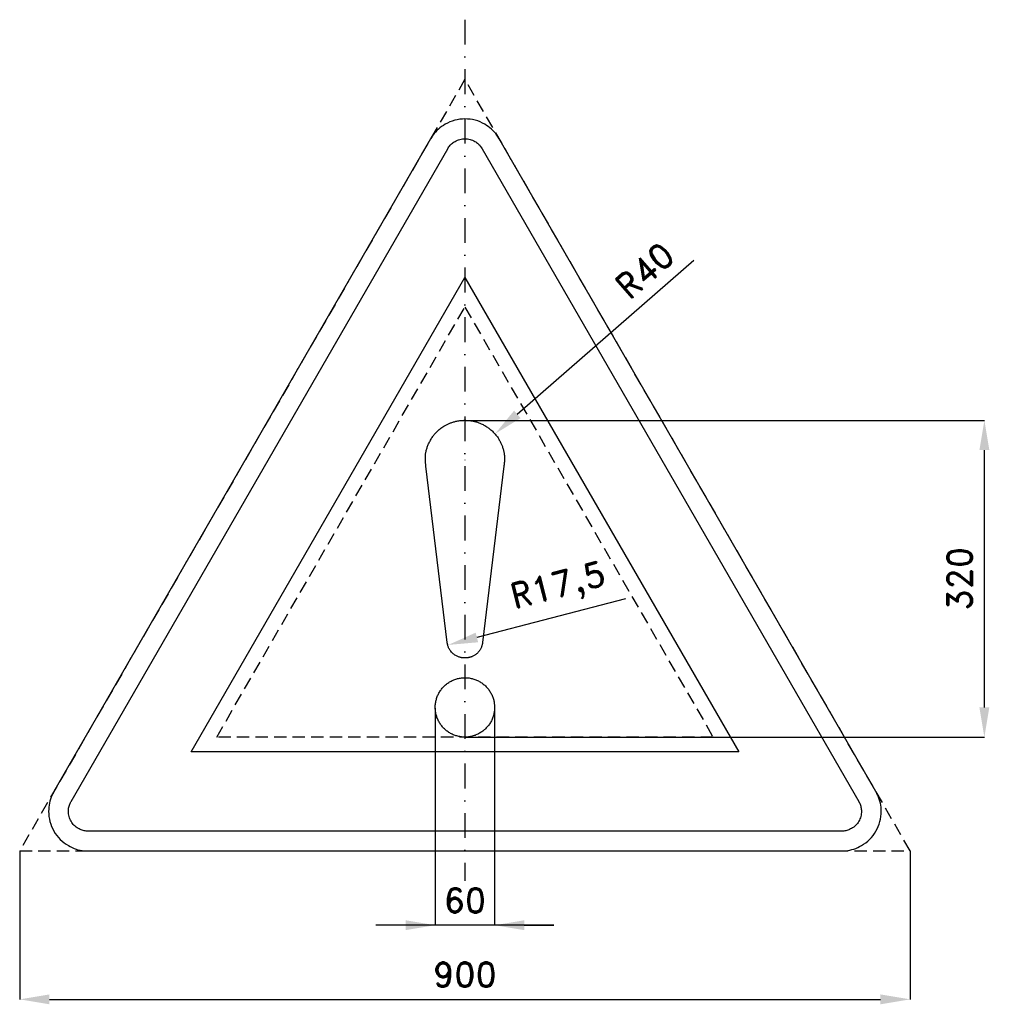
# Model space of a CAD drawing. Header units: millimetres. Extents: x -29 to 951, y -155 to 840.
import ezdxf

# ---------------------------------------------------------------- set-up
doc = ezdxf.new("R2010")
doc.units = ezdxf.units.MM
doc.header["$LTSCALE"] = 5
doc.linetypes.add('ČERCHOVANÁX2', pattern=[2, 1, -0.5, 0, -0.5])
doc.linetypes.add('ČÁRKOVANÁX2', pattern=[1.5, 1, -0.5])
doc.layers.add('Kóty', color=2, linetype='Continuous')
doc.layers.add('Značka', color=7, linetype='Continuous')
doc.styles.get("Standard").update_dxf_attribs({"font": 'romand.shx', "height": 25})
doc.dimstyles.get("Standard").update_dxf_attribs({"dimtxt": 25, "dimasz": 30, "dimexe": 0.18, "dimexo": 0.0625, "dimgap": 12.5, "dimtad": 1, "dimdec": 0, "dimzin": 0, "dimdsep": 46, "dimtxsty": 'Standard', "dimcen": 0.09, "dimadec": 0, "dimazin": 0, "dimtfac": 1, "dimtdec": 0, "dimtofl": 0, "dimtmove": 0, "dimatfit": 3, "dimfxl": 1, "dimtolj": 1, "dimtzin": 0, "dimarcsym": 0})

# ---------------------------------------------------------------- blocks, each defined once
blk = doc.blocks.new('*D0')
at = {"layer": 'Defpoints', "color": 0, "transparency": 16777216}
for p in [(-29.28, 0.06), (870.72, 0.06), (870.72, -149.94)]:
    blk.add_point(p, dxfattribs=at)
at = {"layer": 'Kóty', "color": 0, "lineweight": -2, "transparency": 16777216}
for p, q in [((-29.28, 0), (-29.28, -150.12)), ((870.72, 0), (870.72, -150.12)), ((0.72, -149.94), (840.72, -149.94))]:
    blk.add_line(p, q, dxfattribs=at)
at = {"layer": 'Kóty', "color": 0, "transparency": 16777216}
for points in [[(0.72, -144.94), (0.72, -154.94), (-29.28, -149.94)], [(840.72, -144.94), (840.72, -154.94), (870.72, -149.94)]]:
    blk.add_solid(points, dxfattribs=at)
at = {"layer": 'Kóty', "color": 0, "transparency": 16777216, "insert": (420.72, -124.94), "char_height": 25, "attachment_point": 5}
blk.add_mtext('\\A1;900', dxfattribs=at)
blk = doc.blocks.new('*D1')
at = {"layer": 'Defpoints', "color": 0, "transparency": 16777216}
for p in [(421.45, 434.98), (945.72, 434.98), (420.72, 115)]:
    blk.add_point(p, dxfattribs=at)
at = {"layer": 'Kóty', "color": 0, "lineweight": -2, "transparency": 16777216}
for p, q in [((421.51, 434.98), (945.9, 434.98)), ((945.72, 145), (945.72, 404.98)), ((420.78, 115), (945.9, 115))]:
    blk.add_line(p, q, dxfattribs=at)
at = {"layer": 'Kóty', "color": 0, "transparency": 16777216}
for points in [[(940.72, 404.98), (950.72, 404.98), (945.72, 434.98)], [(940.72, 145), (950.72, 145), (945.72, 115)]]:
    blk.add_solid(points, dxfattribs=at)
at = {"layer": 'Kóty', "color": 0, "transparency": 16777216, "insert": (920.72, 274.99), "char_height": 25, "attachment_point": 5, "rotation": 90}
blk.add_mtext('\\A1;320', dxfattribs=at)
blk = doc.blocks.new('*D2')
at = {"layer": 'Defpoints', "color": 0, "transparency": 16777216}
for p in [(451.07, 421.28), (420.91, 395)]:
    blk.add_point(p, dxfattribs=at)
at = {"layer": 'Kóty', "color": 0, "lineweight": -2, "transparency": 16777216}
for p, q in [((652.13, 596.52), (473.68, 440.99)), ((420.82, 395), (421, 395)), ((420.91, 394.91), (420.91, 395.09))]:
    blk.add_line(p, q, dxfattribs=at)
at = {"layer": 'Kóty', "color": 0, "transparency": 16777216}
blk.add_solid([(470.4, 444.76), (476.97, 437.22), (451.07, 421.28)], dxfattribs=at)
at = {"layer": 'Kóty', "color": 0, "transparency": 16777216, "insert": (602.5, 586.43), "char_height": 25, "attachment_point": 5, "rotation": 41.07385}
blk.add_mtext('\\A1;R40', dxfattribs=at)
blk = doc.blocks.new('*D3')
at = {"layer": 'Defpoints', "color": 0, "transparency": 16777216}
for p in [(420.72, 212.49), (403.78, 208.1)]:
    blk.add_point(p, dxfattribs=at)
at = {"layer": 'Kóty', "color": 0, "lineweight": -2, "transparency": 16777216}
blk.add_line((582.85, 254.55), (432.82, 215.63), dxfattribs=at)
at = {"layer": 'Kóty', "color": 0, "transparency": 16777216}
blk.add_solid([(431.56, 220.47), (434.07, 210.79), (403.78, 208.1)], dxfattribs=at)
at = {"layer": 'Kóty', "color": 0, "transparency": 16777216, "insert": (515.48, 265.36), "char_height": 25, "attachment_point": 5, "rotation": 14.54249}
blk.add_mtext('\\A1;R17,5', dxfattribs=at)

msp = doc.modelspace()

# ---------------------------------------------------------------- linework, layer by layer
at = {"layer": 'Kóty'}
for p, q in [((390.72, 144.21), (390.72, -75.21)), ((450.72, 144.94), (450.72, -75.21)), ((510.72, -75.03), (330.72, -75.03)), ((480.72, -75.03), (510.72, -75.03))]:
    msp.add_line(p, q, dxfattribs=at)
for points in [[(360.72, -70.03), (360.72, -80.03), (390.72, -75.03)], [(480.72, -70.03), (480.72, -80.03), (450.72, -75.03)]]:
    msp.add_solid(points, dxfattribs=at)
at = {"layer": 'Značka', "color": 6, "linetype": 'ČERCHOVANÁX2', "lineweight": 25, "ltscale": 5}
msp.add_line((420.72, 839.71), (420.72, -30.29), dxfattribs=at)
at = {"layer": 'Značka', "color": 6, "linetype": 'ČÁRKOVANÁX2', "ltscale": 2.5}
for points in [[(870.72, 0.06), (420.72, 779.48), (-29.28, 0.06)], [(169.9, 115), (420.72, 549.42), (671.53, 115)]]:
    msp.add_lwpolyline(points, close=True, dxfattribs=at)
at = {"layer": 'Značka', "color": 5}
for points in [[(836.08, 60), (455.36, 719.42), (454.24, 721.19, 0.010748), (453.08, 722.93, 0.055773), (447.54, 729.17, 0.055979), (440.72, 734.06, 0.069561), (431.09, 738.14, 0.069791), (420.72, 739.42, 0.069502), (410.36, 738.12, 0.067732), (400.72, 734.06, 0.055944), (393.86, 729.2, 0.061133), (388.36, 722.93, 0.012257), (387.19, 721.2), (386.08, 719.42), (5.36, 60, 0.003576), (4.38, 58.15, 0.010722), (3.46, 56.27, 0.055711), (0.83, 48.35, 0.055985), (0, 40, 0.069591), (1.29, 29.62, 0.069767), (5.36, 20, 0.069481), (11.67, 11.68, 0.067775), (20, 5.36, 0.055964), (27.65, 1.85, 0.061097), (35.82, 0.22, 0.01224), (37.91, 0.07, 0.004081), (40, 0), (801.43, 0, 0.003581), (803.53, 0.08, 0.010743), (805.62, 0.22, 0.055797), (813.79, 1.9, 0.055991), (821.43, 5.36, 0.069582), (829.78, 11.66, 0.069787), (836.08, 20, 0.069497), (840.13, 29.62, 0.067792), (841.43, 40, 0.055928), (840.65, 48.37, 0.060939), (837.98, 56.27), (837.06, 58.15), (836.08, 60)], [(420.72, 195), (420.47, 195), (420.22, 195), (419.94, 195.01), (419.66, 195.02), (419.32, 195.03), (418.98, 195.05), (418.78, 195.06), (418.58, 195.08, -0.006634), (417.9, 195.14, -0.01255), (417.24, 195.23, -0.011425), (416.7, 195.33), (416.17, 195.44), (415.52, 195.61), (414.87, 195.81), (414.22, 196.04), (413.59, 196.29), (412.85, 196.63), (412.12, 197.01), (411.37, 197.41), (410.65, 197.85), (410.08, 198.23), (409.54, 198.63), (408.88, 199.17), (408.24, 199.73), (407.64, 200.32), (407.07, 200.95), (406.43, 201.74), (405.84, 202.57), (405.45, 203.13), (405.09, 203.71), (404.82, 204.18), (404.57, 204.66), (404.28, 205.27), (404.01, 205.9), (403.77, 206.53), (403.55, 207.17), (403.33, 207.95), (403.15, 208.74), (403.09, 209.04), (403.03, 209.34), (402.98, 209.67), (402.92, 210), (402.89, 210.2), (402.86, 210.41), (381.35, 388.59), (381.33, 388.76), (381.31, 388.92), (381.19, 389.81), (381.09, 390.7), (381, 391.48), (380.92, 392.27, -0.005115), (380.83, 393.24, -0.006421), (380.77, 394.21, -0.006696), (380.73, 395.25, -0.004989), (380.72, 396.29, -0.007695), (380.73, 397.74, -0.011479), (380.79, 399.19, -0.01361), (380.92, 400.63, -0.014122), (381.13, 402.07, -0.011796), (381.38, 403.35, -0.009463), (381.69, 404.62, -0.01086), (382.16, 406.3, -0.010371), (382.69, 407.96, -0.011291), (383.31, 409.64, -0.013085), (384.01, 411.29, -0.014583), (384.93, 413.17, -0.01098), (385.94, 415, -0.010962), (387.03, 416.81, -0.014502), (388.2, 418.55, -0.012487), (389.21, 419.9, -0.011476), (390.27, 421.19, -0.013813), (391.68, 422.75, -0.01399), (393.18, 424.22, -0.01472), (394.74, 425.61, -0.016045), (396.39, 426.91, -0.017393), (398.46, 428.34, -0.012023), (400.61, 429.64, -0.008118), (402.08, 430.47, -0.011828), (403.58, 431.24, -0.010377), (404.81, 431.8, -0.009337), (406.05, 432.31, -0.011192), (407.63, 432.89, -0.011725), (409.23, 433.4, -0.011821), (410.85, 433.84, -0.011552), (412.49, 434.21, -0.013907), (414.47, 434.55, -0.014462), (416.46, 434.79, -0.005226), (417.21, 434.85), (417.97, 434.89), (418.8, 434.93), (419.64, 434.97), (420.08, 434.99), (420.52, 435), (420.62, 435), (420.72, 435), (420.82, 435), (420.91, 435), (421.27, 434.99), (421.63, 434.98), (422.38, 434.95), (423.14, 434.91, -0.005231), (424.06, 434.86, -0.005868), (424.98, 434.79, -0.011371), (426.64, 434.6, -0.012004), (428.29, 434.33, -0.009727), (429.6, 434.07, -0.009332), (430.91, 433.76, -0.011404), (432.53, 433.31, -0.011324), (434.12, 432.78, -0.011862), (435.7, 432.19, -0.013026), (437.24, 431.52, -0.014025), (439.05, 430.63, -0.009399), (440.82, 429.64, -0.009855), (442.63, 428.57, -0.014869), (444.37, 427.4, -0.013144), (445.72, 426.4, -0.011648), (447.01, 425.34, -0.013773), (448.57, 423.93, -0.014088), (450.04, 422.44, -0.014622), (451.44, 420.87, -0.015396), (452.74, 419.23, -0.017027), (454.18, 417.16, -0.013049), (455.49, 415, -0.009319), (456.34, 413.49, -0.012652), (457.13, 411.93, -0.010839), (457.71, 410.63, -0.008967), (458.25, 409.3, -0.010357), (458.85, 407.64, -0.011188), (459.39, 405.95, -0.011321), (459.82, 404.33, -0.012074), (460.19, 402.69, -0.010117), (460.39, 401.57, -0.013379), (460.54, 400.43), (460.61, 399.61), (460.66, 398.79), (460.7, 397.76), (460.72, 396.74), (460.72, 395.88), (460.7, 395.02), (460.65, 394.03), (460.58, 393.04), (460.5, 392.07), (460.39, 391.1), (460.27, 390.01), (460.13, 388.92), (460.11, 388.76), (460.09, 388.59), (438.57, 210.41), (438.55, 210.24), (438.52, 210.07), (438.47, 209.77), (438.42, 209.47), (438.36, 209.1), (438.29, 208.74), (438.14, 208.08), (437.96, 207.43), (437.8, 206.91), (437.62, 206.4), (437.37, 205.77), (437.1, 205.15), (436.8, 204.54), (436.48, 203.94), (436.05, 203.24), (435.6, 202.57), (435.11, 201.88), (434.59, 201.21), (434.14, 200.7), (433.68, 200.2), (433.07, 199.61), (432.43, 199.06), (431.77, 198.53), (431.07, 198.04, -0.015652), (430.21, 197.5), (429.32, 197.01), (428.71, 196.69), (428.09, 196.4), (427.59, 196.19), (427.08, 195.99, -0.010695), (426.44, 195.77, -0.010962), (425.79, 195.58, -0.011785), (425.13, 195.41, -0.013193), (424.47, 195.28, -0.014222), (423.67, 195.16, -0.009329), (422.86, 195.08, -0.001698), (422.69, 195.07, -0.002607), (422.52, 195.05, -0.004157), (422.22, 195.04), (421.91, 195.02), (421.56, 195.01, -0.005283), (421.22, 195), (420.97, 195), (420.72, 195)], [(450.72, 145), (450.72, 144.8), (450.72, 144.61, -0.032778), (450.42, 140.69, -0.035735), (449.59, 136.86, -0.036467), (448.3, 133.15, -0.034741), (446.5, 129.66, -0.034086), (444.29, 126.42, -0.034448), (441.65, 123.51, -0.034548), (438.68, 120.95, -0.034426), (435.38, 118.82, -0.034392), (431.84, 117.12, -0.034415), (428.1, 115.92, -0.034425), (424.25, 115.19, -0.034417), (420.33, 115, -0.034419), (416.41, 115.3, -0.034419), (412.57, 116.12, -0.034415), (408.87, 117.42, -0.034419), (405.38, 119.22, -0.03442), (402.14, 121.43, -0.034416), (399.23, 124.06, -0.03442), (396.67, 127.04, -0.034421), (394.54, 130.34, -0.034415), (392.84, 133.88, -0.034415), (391.64, 137.61, -0.034415), (390.91, 141.47, -0.03442), (390.72, 145.39, -0.034424), (391.02, 149.31, -0.034419), (391.84, 153.14, -0.034424), (393.14, 156.85, -0.034413), (394.94, 160.34, -0.03441), (397.15, 163.58, -0.034418), (399.78, 166.49, -0.034425), (402.76, 169.05, -0.03442), (406.06, 171.17, -0.034422), (409.6, 172.88, -0.034418), (413.33, 174.08, -0.034417), (417.19, 174.8, -0.034417), (421.11, 175, -0.034419), (425.02, 174.7, -0.034432), (428.86, 173.87, -0.034422), (432.56, 172.57, -0.03433), (436.06, 170.78, -0.034406), (439.3, 168.57, -0.034823), (442.21, 165.93, -0.034404), (444.76, 162.96, -0.032723), (446.89, 159.66, -0.034586), (448.62, 156.12, -0.040942), (449.79, 152.38, -0.031742), (450.41, 148.72, -0.010458), (450.72, 145)]]:
    msp.add_lwpolyline(points, format="xyb", dxfattribs=at)
at = {"layer": 'Značka', "color": 1}
msp.add_lwpolyline([(801.43, 20), (40, 20, -0.003586), (38.95, 20.04, -0.010756), (37.91, 20.11, -0.05582), (33.82, 20.95, -0.05597), (30, 22.68, -0.06955), (25.83, 25.83, -0.069786), (22.68, 30, -0.069503), (20.65, 34.81, -0.067814), (20, 40, -0.055933), (20.39, 44.19, -0.060881), (21.73, 48.13, -0.012187), (22.19, 49.07, -0.00406), (22.68, 50), (403.4, 709.42), (403.95, 710.31), (404.54, 711.18, -0.055851), (407.31, 714.3, -0.05603), (410.72, 716.74, -0.069574), (415.53, 718.78, -0.069723), (420.72, 719.42, -0.069439), (425.9, 718.77, -0.067755), (430.72, 716.74, -0.055971), (434.15, 714.31, -0.061159), (436.9, 711.18), (437.48, 710.31), (438.04, 709.42), (818.76, 50), (819.24, 49.07), (819.71, 48.13, -0.055637), (821.02, 44.18, -0.055928), (821.43, 40, -0.069571), (820.79, 34.81, -0.069825), (818.76, 30, -0.069532), (815.6, 25.84, -0.067733), (811.43, 22.68, -0.055923), (807.61, 20.93, -0.061121), (803.53, 20.11, -0.012253), (802.48, 20.04, -0.004086), (801.43, 20)], format="xyb", dxfattribs=at)
msp.add_lwpolyline([(143.92, 100), (420.72, 579.42), (697.51, 100), (143.92, 100)], dxfattribs=at)

# ---------------------------------------------------------------- texts
at = {"layer": 'Kóty', "insert": (420.72, -50.03), "char_height": 25, "attachment_point": 5}
msp.add_mtext('\\A1;60', dxfattribs=at)

# ---------------------------------------------------------------- dimensions: what is measured, and where the dimension line sits
at = {"layer": 'Kóty'}
dim = msp.add_radius_dim(center=(420.91, 395), mpoint=(451.07, 421.28), dimstyle='Standard', dxfattribs=at)
dim.commit()
dim.dimension.update_dxf_attribs({"geometry": '*D2', "text_midpoint": (618.93, 567.58), "dimtype": 164})
dim = msp.add_linear_dim(base=(945.72, 434.98), p1=(420.72, 115), p2=(421.45, 434.98), angle=90, dimstyle='Standard', dxfattribs=at)
dim.commit()
dim.dimension.update_dxf_attribs({"geometry": '*D1', "text_midpoint": (920.72, 274.99)})
dim = msp.add_radius_dim(center=(420.72, 212.49), mpoint=(403.78, 208.1), text='R17,5', dimstyle='Standard', dxfattribs=at)
dim.commit()
dim.dimension.update_dxf_attribs({"geometry": '*D3', "text_midpoint": (522.35, 238.85), "dimtype": 164})
dim = msp.add_linear_dim(base=(870.72, -149.94), p1=(-29.28, 0.06), p2=(870.72, 0.06), dimstyle='Standard', dxfattribs=at)
dim.commit()
dim.dimension.update_dxf_attribs({"geometry": '*D0', "text_midpoint": (420.72, -124.94)})

doc.saveas('drawing.dxf')
